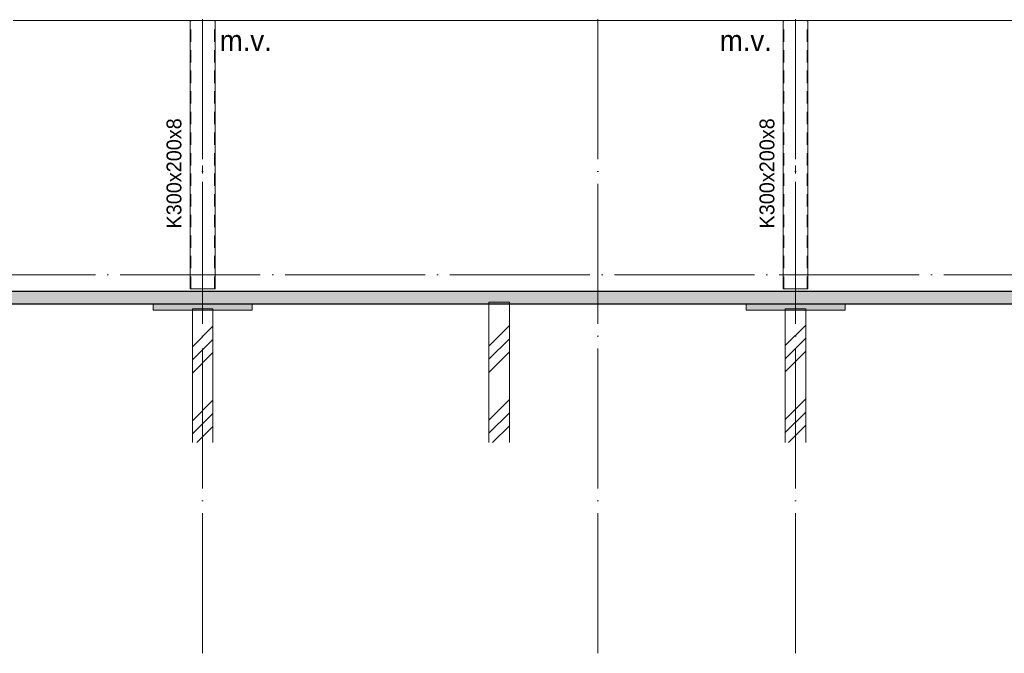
# Model space of a CAD drawing. Header units: millimetres. Extents: x 4517 to 474157, y -4632 to 9900.
# Tile 38 of 114: x 233431 to 245386, y -4594 to 3099. Entities that reach past the tile are written whole.
import ezdxf

# ---------------------------------------------------------------- set-up
doc = ezdxf.new("R2010")
doc.units = ezdxf.units.MM
for name, pattern in [('WSP_hartlijn', [800, 500, -100, 100, -100]), ('WSP_hhidden', [250, 150, -100]), ('WSP_stramienlijn', [2000, 1700, -150, 0, -150])]:
    doc.linetypes.add(name, pattern=pattern)
for name, color, linetype, lineweight in [('00_algemeen - hartlijn', 7, 'WSP_hartlijn', 13), ('00_algemeen - hhidden - 0_13mm', 7, 'WSP_hhidden', 13), ('00_text', 7, 'Continuous', 13), ('07_stramien', 4, 'Continuous', 13), ('07_stramien - levels', 7, 'Continuous', 13), ('16_funderingsconstructies', 2, 'Continuous', 18), ('17_paalfunderingen - prefab', 2, 'Continuous', 18), ('23_vloeren - hatch', 1, 'Continuous', 18), ('23_vloeren -cut-', 3, 'Continuous', 25), ('28_hoofddraagconstructies - kolommen en liggers - staal', 1, 'Continuous', 13), ('28_hoofddraagconstructies - tags', 7, 'Continuous', 18)]:
    doc.layers.add(name, color=color, linetype=linetype, lineweight=lineweight)
doc.layers.add('16_funderingsconstructies - voeten en balken', color=2, linetype='Continuous')
doc.styles.add('Revittext', font='txt', dxfattribs={"height": 250})
doc.styles.add('Revittext_1', font='txt', dxfattribs={"height": 180})
pattern_1 = [(45, (12053.6, 0), (-449.013, 449.013), []), (45, (12212.33, 0), (0, 898.026), []), (45, (11894.83, 0), (0, 898.026), [])]

# ---------------------------------------------------------------- blocks, each defined once
blk = doc.blocks.new('28_WSP_SC_staal - RHS v18-0 - RHSH 300x200x8 - S275-1336330-as E')
at = {"layer": '00_algemeen - hartlijn'}
blk.add_line((5000, -170), (5000, 3090), dxfattribs=at)
at = {"layer": '00_algemeen - hhidden - 0_13mm'}
for p, q in [((4858, -170), (4858, 3090)), ((5142, -170), (5142, 3090))]:
    blk.add_line(p, q, dxfattribs=at)
blk = doc.blocks.new('17_WSP_FD_prefab - fundatiepaal v18-0 - 250x250-V56-as E')
at = {"layer": '16_funderingsconstructies', "lineweight": 13}
h = blk.add_hatch(dxfattribs=at)
h.set_pattern_fill('FP_1', color=50, style=0, pattern_type=2)
h.set_pattern_definition(pattern_1)
h.paths.add_polyline_path([(4875, -2036), (5125, -2036), (5125, -430), (4875, -430), (4875, -529)])
at = {"layer": '16_funderingsconstructies', "color": 135, "lineweight": 13}
for p, q in [((5125, -410), (4875, -410)), ((4875, -410), (4875, -430)), ((5125, -430), (5125, -410))]:
    blk.add_line(p, q, dxfattribs=at)
at = {"layer": '17_paalfunderingen - prefab', "color": 55}
for p, q in [((4875, -430), (4875, -2036)), ((5125, -2036), (5125, -430))]:
    blk.add_line(p, q, dxfattribs=at)
blk = doc.blocks.new('17_WSP_FD_prefab - fundatiepaal v18-0 - 250x250-1089782-as E')
at = {"layer": '16_funderingsconstructies', "lineweight": 13}
h = blk.add_hatch(dxfattribs=at)
h.set_pattern_fill('FP_1', color=50, style=0, pattern_type=2)
h.set_pattern_definition(pattern_1)
h.paths.add_polyline_path([(8725, -2036), (8725, -350), (8475, -350), (8475, -2036)])
at = {"layer": '16_funderingsconstructies', "color": 135, "lineweight": 13}
for p, q in [((8725, -330), (8475, -330)), ((8475, -330), (8475, -350)), ((8725, -350), (8725, -330))]:
    blk.add_line(p, q, dxfattribs=at)
at = {"layer": '17_paalfunderingen - prefab', "color": 55}
for p, q in [((8475, -350), (8475, -2036)), ((8725, -2036), (8725, -350))]:
    blk.add_line(p, q, dxfattribs=at)
blk = doc.blocks.new('17_WSP_FD_prefab - fundatiepaal v18-0 - 250x250-V58-as E')
at = {"layer": '16_funderingsconstructies', "lineweight": 13}
h = blk.add_hatch(dxfattribs=at)
h.set_pattern_fill('FP_1', color=50, style=0, pattern_type=2)
h.set_pattern_definition(pattern_1)
h.paths.add_polyline_path([(12075, -2036), (12325, -2036), (12325, -430), (12075, -430), (12075, -529)])
at = {"layer": '16_funderingsconstructies', "color": 135, "lineweight": 13}
for p, q in [((12325, -410), (12075, -410)), ((12075, -410), (12075, -430)), ((12325, -430), (12325, -410))]:
    blk.add_line(p, q, dxfattribs=at)
at = {"layer": '17_paalfunderingen - prefab', "color": 55}
for p, q in [((12075, -430), (12075, -2036)), ((12325, -2036), (12325, -430))]:
    blk.add_line(p, q, dxfattribs=at)

msp = doc.modelspace()

# ---------------------------------------------------------------- hatches: boundary and pattern name
at = {"layer": '16_funderingsconstructies - voeten en balken'}
for points in [[(235520.9, -430), (236252.3, -430), (236252.3, -350), (235052.3, -350), (235052.3, -430), (235105.2, -430)], [(243421, -430), (243452.3, -430), (243452.3, -350), (242252.3, -350), (242252.3, -430), (242589.4, -430)]]:
    msp.add_hatch(color=90, dxfattribs=at).paths.add_polyline_path(points)
at = {"layer": '23_vloeren - hatch'}
h = msp.add_hatch(color=10, dxfattribs=at)
h.paths.add_polyline_path([(281252.3, -350), (281352.3, -350), (281352.3, -200), (269152.3, -200), (269152.3, -350), (280010.6, -350)])
h.paths.add_polyline_path([(233152.3, -350), (259752.3, -350), (259752.3, -200), (233152.3, -200)])

# ---------------------------------------------------------------- linework, layer by layer
at = {"layer": '07_stramien', "linetype": 'WSP_stramienlijn'}
for p, q in [((235652.3, -4594.5), (235652.3, 9000)), ((240452.3, -4594.5), (240452.3, 9000)), ((242852.3, -4594.5), (242852.3, 9000))]:
    msp.add_line(p, q, dxfattribs=at)
at = {"layer": '07_stramien - levels', "linetype": 'WSP_stramienlijn'}
msp.add_line((228652.3, 0), (285868.6, 0), dxfattribs=at)
at = {"layer": '16_funderingsconstructies - voeten en balken', "color": 55, "lineweight": 18}
for p, q in [((235052.3, -430), (235052.3, -350)), ((236252.3, -350), (236252.3, -430)), ((242252.3, -430), (242252.3, -350)), ((243452.3, -350), (243452.3, -430)), ((236252.3, -430), (235052.3, -430)), ((243452.3, -430), (242252.3, -430))]:
    msp.add_line(p, q, dxfattribs=at)
at = {"layer": '23_vloeren -cut-', "color": 8}
for p, q in [((259752.3, -200), (233152.3, -200)), ((233252.3, -350), (259652.3, -350))]:
    msp.add_line(p, q, dxfattribs=at)
at = {"layer": '28_hoofddraagconstructies - kolommen en liggers - staal'}
for p, q in [((233352.3, 3090), (259732.3, 3090)), ((235502.3, 3090), (235502.3, -170)), ((235802.3, -170), (235802.3, 3090)), ((242702.3, 3090), (242702.3, -170)), ((243002.3, -170), (243002.3, 3090)), ((235514.3, -170), (235502.3, -170)), ((235514.3, -170), (235790.3, -170)), ((235790.3, -170), (235802.3, -170)), ((242714.3, -170), (242702.3, -170)), ((242714.3, -170), (242990.3, -170)), ((242990.3, -170), (243002.3, -170))]:
    msp.add_line(p, q, dxfattribs=at)

# ---------------------------------------------------------------- block references
at = {"layer": '00_algemeen - hhidden - 0_13mm'}
for p in [(230652.3, 0), (237852.3, 0)]:
    msp.add_blockref('28_WSP_SC_staal - RHS v18-0 - RHSH 300x200x8 - S275-1336330-as E', p, dxfattribs=at)
at = {"layer": '16_funderingsconstructies', "color": 135, "lineweight": 13}
for name in ['17_WSP_FD_prefab - fundatiepaal v18-0 - 250x250-1089782-as E', '17_WSP_FD_prefab - fundatiepaal v18-0 - 250x250-V56-as E', '17_WSP_FD_prefab - fundatiepaal v18-0 - 250x250-V58-as E']:
    msp.add_blockref(name, (230652.3, 0), dxfattribs=at)

# ---------------------------------------------------------------- texts
at = {"layer": '00_text', "lineweight": 18, "char_height": 250, "width": 817.721, "attachment_point": 1, "style": 'Revittext'}
for insert in [(235860.2, 2970.3), (241932, 2970.3)]:
    msp.add_mtext('m.v.', dxfattribs=dict(at, insert=insert))
at = {"layer": '28_hoofddraagconstructies - tags', "lineweight": 13, "char_height": 180, "width": 1651.476, "attachment_point": 1, "rotation": 90, "style": 'Revittext_1', "bg_fill": 3, "box_fill_scale": 1.25, "bg_fill_color": 256, "bg_fill_true_color": 13158600, "bg_fill_transparency": 0}
for insert in [(235214, 563.5), (242414, 563.5)]:
    msp.add_mtext('K300x200x8', dxfattribs=dict(at, insert=insert))

doc.saveas('drawing.dxf')
